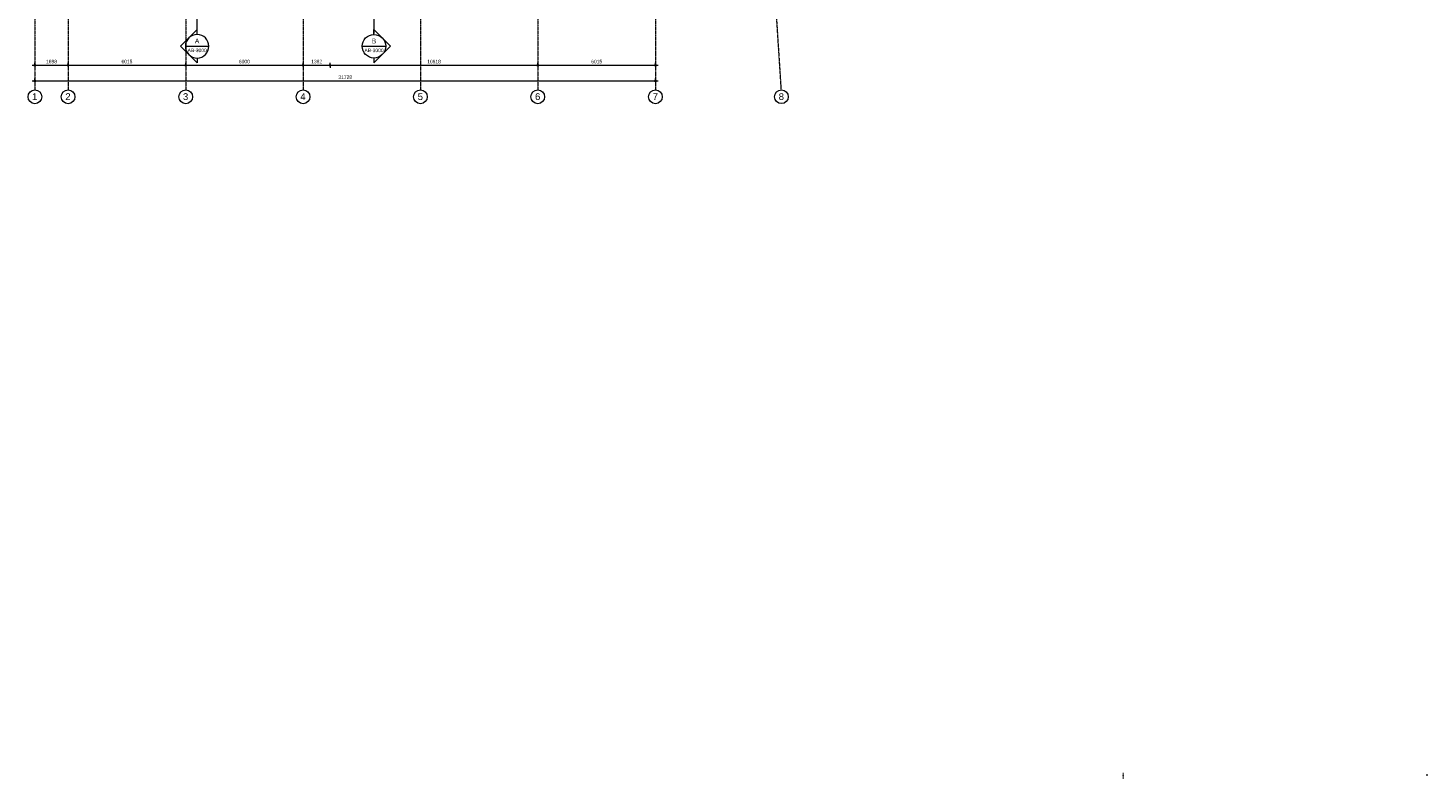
# Model space of a CAD drawing. Header units: millimetres. Extents: x 16153 to 91926, y 4686 to 113494.
# Tile 1 of 55: x 20354 to 91926, y 4686 to 42912. Entities that reach past the tile are written whole.
import ezdxf

# ---------------------------------------------------------------- set-up
doc = ezdxf.new("R2010")
doc.units = ezdxf.units.MM
for name, pattern in [('Afbreeklijn', [9, 5, -2, 0, -2]), ('ARC Grid Line', [22.225, 12.7, -3.175, 3.175, -3.175]), ('ARC Section Line', [17, 10, -3, 0, -1, 0, -3])]:
    doc.linetypes.add(name, pattern=pattern)
for name, color, linetype, lineweight in [('A--L$01A__Algemeen', 7, 'Continuous', 9), ('A--L$07A__Stramien', 1, 'Continuous', 13), ('A--LD20__DetailPenFijn', 2, 'Continuous', 15), ('A--LD30__DetailPenMiddel', 3, 'Continuous', 9), ('A--M$01A__Algemeen', 1, 'Continuous', 13), ('A--M$01A__Algemeen-100', 1, 'Continuous', 13), ('A--T$01A__Algemeen', 1, 'Continuous', 13), ('A--T$07A__Stramien', 1, 'Continuous', 13)]:
    doc.layers.add(name, color=color, linetype=linetype, lineweight=lineweight)
doc.styles.add('Arial', font='arial.ttf', dxfattribs={"height": 350})
doc.styles.add('Arial_1', font='arial.ttf', dxfattribs={"height": 250})
doc.styles.add('Arial_2', font='arial.ttf', dxfattribs={"height": 180})
doc.styles.add('Arial_3', font='arial.ttf', dxfattribs={"height": 3.5})
doc.styles.add('Arial_4', font='arial.ttf', dxfattribs={"height": 2.5})
doc.styles.add('Arial_B', font='arial.ttf', dxfattribs={"height": 3.5})
doc.dimstyles.new('00_ARC_dimension_1_8mm', dxfattribs={"dimscale": 304.8, "dimtxt": 183.646692, "dimasz": 1.049869, "dimexe": 0.426509, "dimexo": 0.0625, "dimgap": 0.164042, "dimtad": 1, "dimdec": 0, "dimzin": 0, "dimdsep": 46, "dimtxsty": 'Arial_2', "dimblk1": 'DOTSMALL', "dimblk2": 'DOTSMALL', "dimsah": 1, "dimcen": 0.09, "dimdle": 0.426509, "dimadec": 3, "dimazin": 0, "dimtfac": 1, "dimtdec": 4, "dimtix": 1, "dimtmove": 0, "dimatfit": 3, "dimfxl": 0.426509, "dimfxlon": 1, "dimtvp": 1, "dimtolj": 1, "dimtzin": 0, "dimarcsym": 2})

# ---------------------------------------------------------------- blocks, each defined once
blk = doc.blocks.new('Grid - 3_5mm-18301-AB-Begane grond')
at = {"layer": 'A--T$07A__Stramien'}
blk.add_circle((0, 0), 3.5, dxfattribs=at)
blk = doc.blocks.new('Section - Default-5518-AB-Begane grond')
at = {"layer": 'A--L$01A__Algemeen', "lineweight": 13}
for p, q in [((-6, 8.49), (-14.49, 0)), ((-6, 8.49), (2.49, 0)), ((-12, 0), (-14.49, 0)), ((0, 0), (2.49, 0))]:
    blk.add_line(p, q, dxfattribs=at)
for start, end in [(360, 180), (180, 360)]:
    blk.add_arc((-6, 0), 6, start, end, dxfattribs=at)
blk = doc.blocks.new('DIMBLOCK10-AB-Begane grond')
at = {"layer": 'A--M$01A__Algemeen-100'}
h = blk.add_hatch(color=256, dxfattribs=at)
edge = h.paths.add_edge_path()
edge.add_arc((20704, 40205), 40, 0, 360)
h = blk.add_hatch(color=256, dxfattribs=at)
edge = h.paths.add_edge_path()
edge.add_arc((52432, 40205), 40, 0, 360)
for p, q in [((20574, 40205), (52562, 40205)), ((20704, 40205), (20704, 40335)), ((20704, 40205), (20704, 40075)), ((52432, 40205), (52432, 40335)), ((52432, 40205), (52432, 40075))]:
    blk.add_line(p, q, dxfattribs=at)
for centre in [(20704, 40205), (52432, 40205)]:
    blk.add_circle(centre, 40, dxfattribs=at)
at = {"layer": 'A--M$01A__Algemeen-100', "color": 0, "insert": (36222, 40488), "char_height": 180, "width": 830.65, "attachment_point": 1, "line_spacing_factor": 0.941778, "style": 'Arial_2'}
blk.add_mtext('31728', dxfattribs=at)
blk = doc.blocks.new('_DotSmall')
at = {"color": 0, "linetype": 'ByBlock', "const_width": 0.5}
blk.add_lwpolyline([(-0.0625, 0, 1), (0.0625, 0, 1)], format="xyb", close=True, dxfattribs=at)
blk = doc.blocks.new('DIMBLOCK11-AB-Begane grond')
at = {"layer": 'A--M$01A__Algemeen-100'}
h = blk.add_hatch(color=256, dxfattribs=at)
edge = h.paths.add_edge_path()
edge.add_arc((20704, 41005), 40, 0, 360)
h = blk.add_hatch(color=256, dxfattribs=at)
edge = h.paths.add_edge_path()
edge.add_arc((22402, 41005), 40, 0, 360)
for p, q in [((20574, 41005), (22402, 41005)), ((20704, 41005), (20704, 41135)), ((20704, 41005), (20704, 40875)), ((22402, 41005), (22402, 41135)), ((22402, 41005), (22402, 40875))]:
    blk.add_line(p, q, dxfattribs=at)
for centre in [(20704, 41005), (22402, 41005)]:
    blk.add_circle(centre, 40, dxfattribs=at)
at = {"layer": 'A--M$01A__Algemeen-100', "color": 0, "insert": (21276, 41288), "char_height": 180, "width": 664.52, "attachment_point": 1, "line_spacing_factor": 0.941778, "style": 'Arial_2'}
blk.add_mtext('1698', dxfattribs=at)
blk = doc.blocks.new('DIMBLOCK12-AB-Begane grond')
at = {"layer": 'A--M$01A__Algemeen-100'}
h = blk.add_hatch(color=256, dxfattribs=at)
edge = h.paths.add_edge_path()
edge.add_arc((22402, 41005), 40, 0, 360)
h = blk.add_hatch(color=256, dxfattribs=at)
edge = h.paths.add_edge_path()
edge.add_arc((28417, 41005), 40, 0, 360)
for p, q in [((22402, 41005), (22402, 41135)), ((22402, 41005), (28417, 41005)), ((22402, 41005), (22402, 40875)), ((28417, 41005), (28417, 41135)), ((28417, 41005), (28417, 40875))]:
    blk.add_line(p, q, dxfattribs=at)
for centre in [(22402, 41005), (28417, 41005)]:
    blk.add_circle(centre, 40, dxfattribs=at)
at = {"layer": 'A--M$01A__Algemeen-100', "color": 0, "insert": (25133, 41288), "char_height": 180, "width": 664.52, "attachment_point": 1, "line_spacing_factor": 0.941778, "style": 'Arial_2'}
blk.add_mtext('6015', dxfattribs=at)
blk = doc.blocks.new('DIMBLOCK13-AB-Begane grond')
at = {"layer": 'A--M$01A__Algemeen-100'}
h = blk.add_hatch(color=256, dxfattribs=at)
edge = h.paths.add_edge_path()
edge.add_arc((28417, 41005), 40, 0, 360)
h = blk.add_hatch(color=256, dxfattribs=at)
edge = h.paths.add_edge_path()
edge.add_arc((34417, 41005), 40, 0, 360)
for p, q in [((28417, 41005), (28417, 41135)), ((28417, 41005), (34417, 41005)), ((28417, 41005), (28417, 40875)), ((34417, 41005), (34417, 41135)), ((34417, 41005), (34417, 40875))]:
    blk.add_line(p, q, dxfattribs=at)
for centre in [(28417, 41005), (34417, 41005)]:
    blk.add_circle(centre, 40, dxfattribs=at)
at = {"layer": 'A--M$01A__Algemeen-100', "color": 0, "insert": (31140, 41288), "char_height": 180, "width": 664.52, "attachment_point": 1, "line_spacing_factor": 0.941778, "style": 'Arial_2'}
blk.add_mtext('6000', dxfattribs=at)
blk = doc.blocks.new('DIMBLOCK14-AB-Begane grond')
at = {"layer": 'A--M$01A__Algemeen-100'}
h = blk.add_hatch(color=256, dxfattribs=at)
edge = h.paths.add_edge_path()
edge.add_arc((34417, 41005), 40, 0, 360)
h = blk.add_hatch(color=256, dxfattribs=at)
edge = h.paths.add_edge_path()
edge.add_arc((35799, 41005), 40, 0, 360)
for p, q in [((34417, 41005), (34417, 41135)), ((34417, 41005), (35799, 41005)), ((34417, 41005), (34417, 40875)), ((35799, 41005), (35799, 41135)), ((35799, 41005), (35799, 40875))]:
    blk.add_line(p, q, dxfattribs=at)
for centre in [(34417, 41005), (35799, 41005)]:
    blk.add_circle(centre, 40, dxfattribs=at)
at = {"layer": 'A--M$01A__Algemeen-100', "color": 0, "insert": (34831, 41288), "char_height": 180, "width": 664.52, "attachment_point": 1, "line_spacing_factor": 0.941778, "style": 'Arial_2'}
blk.add_mtext('1382', dxfattribs=at)
blk = doc.blocks.new('DIMBLOCK15-AB-Begane grond')
at = {"layer": 'A--M$01A__Algemeen-100'}
h = blk.add_hatch(color=256, dxfattribs=at)
edge = h.paths.add_edge_path()
edge.add_arc((35799, 41005), 40, 0, 360)
h = blk.add_hatch(color=256, dxfattribs=at)
edge = h.paths.add_edge_path()
edge.add_arc((46417, 41005), 40, 0, 360)
for p, q in [((35799, 41005), (35799, 41135)), ((35799, 41005), (46417, 41005)), ((35799, 41005), (35799, 40875)), ((46417, 41005), (46417, 41135)), ((46417, 41005), (46417, 40875))]:
    blk.add_line(p, q, dxfattribs=at)
for centre in [(35799, 41005), (46417, 41005)]:
    blk.add_circle(centre, 40, dxfattribs=at)
at = {"layer": 'A--M$01A__Algemeen-100', "color": 0, "insert": (40762, 41288), "char_height": 180, "width": 830.65, "attachment_point": 1, "line_spacing_factor": 0.941778, "style": 'Arial_2'}
blk.add_mtext('10618', dxfattribs=at)
blk = doc.blocks.new('DIMBLOCK16-AB-Begane grond')
at = {"layer": 'A--M$01A__Algemeen-100'}
h = blk.add_hatch(color=256, dxfattribs=at)
edge = h.paths.add_edge_path()
edge.add_arc((46417, 41005), 40, 0, 360)
h = blk.add_hatch(color=256, dxfattribs=at)
edge = h.paths.add_edge_path()
edge.add_arc((52432, 41005), 40, 0, 360)
for p, q in [((46417, 41005), (46417, 41135)), ((46417, 41005), (52562, 41005)), ((46417, 41005), (46417, 40875)), ((52432, 41005), (52432, 41135)), ((52432, 41005), (52432, 40875))]:
    blk.add_line(p, q, dxfattribs=at)
for centre in [(46417, 41005), (52432, 41005)]:
    blk.add_circle(centre, 40, dxfattribs=at)
at = {"layer": 'A--M$01A__Algemeen-100', "color": 0, "insert": (49148, 41288), "char_height": 180, "width": 664.52, "attachment_point": 1, "line_spacing_factor": 0.941778, "style": 'Arial_2'}
blk.add_mtext('6015', dxfattribs=at)

msp = doc.modelspace()

# ---------------------------------------------------------------- hatches: boundary and pattern name
at = {"layer": 'A--L$01A__Algemeen'}
for color, points in [(256, [(76356.8, 4721.7), (76356.8, 4731.7), (76331.8, 4731.7), (76331.8, 4721.7)]), (256, [(76356.8, 4708.7), (76356.8, 4718.7), (76331.8, 4718.7), (76331.8, 4708.7)]), (31, [(76356.8, 4695.8), (76356.8, 4705.8), (76331.8, 4705.8), (76331.8, 4695.8)])]:
    msp.add_hatch(color=color, dxfattribs=at).paths.add_polyline_path(points)

# ---------------------------------------------------------------- linework, layer by layer
at = {"layer": 'A--L$01A__Algemeen', "linetype": 'ARC Section Line', "lineweight": 13}
for p, q in [((38040.4, 96957.7), (38040.4, 42579.2)), ((29001.3, 42579.2), (29001.3, 57060.1))]:
    msp.add_line(p, q, dxfattribs=at)
at = {"layer": 'A--L$01A__Algemeen', "lineweight": 13}
for p, q in [((28401.3, 41979.2), (29601.3, 41979.2)), ((37440.4, 41979.2), (38640.4, 41979.2))]:
    msp.add_line(p, q, dxfattribs=at)
at = {"layer": 'A--L$07A__Stramien', "linetype": 'ARC Grid Line'}
for p, q in [((20704.3, 95686.5), (20704.3, 39745.5)), ((22402.3, 95686.5), (22402.3, 39745.5)), ((28417.3, 95686.5), (28417.3, 39745.5)), ((34417.3, 95686.5), (34417.3, 39745.5)), ((40417.3, 95686.5), (40417.3, 39745.5)), ((46417.3, 95686.5), (46417.3, 39745.5)), ((52432.3, 95686.5), (52432.3, 39745.5)), ((55259.6, 95618), (58851.6, 39745.5))]:
    msp.add_line(p, q, dxfattribs=at)
at = {"layer": 'A--LD20__DetailPenFijn', "lineweight": 20}
for p, q in [((76356.8, 4731.7), (76331.8, 4731.7)), ((76331.8, 4731.7), (76331.8, 4721.7)), ((76331.8, 4721.7), (76356.8, 4721.7)), ((76356.8, 4718.7), (76331.8, 4718.7)), ((76331.8, 4718.7), (76331.8, 4708.7)), ((76331.8, 4708.7), (76356.8, 4708.7)), ((76356.8, 4705.8), (76331.8, 4705.8)), ((76331.8, 4705.8), (76331.8, 4695.8)), ((76331.8, 4695.8), (76356.8, 4695.8)), ((76356.8, 4721.7), (76356.8, 4731.7)), ((76356.8, 4708.7), (76356.8, 4718.7)), ((76356.8, 4695.8), (76356.8, 4705.8))]:
    msp.add_line(p, q, dxfattribs=at)
at = {"layer": 'A--LD30__DetailPenMiddel', "linetype": 'Afbreeklijn', "lineweight": 100}
msp.add_line((76331.8, 4687.7), (76356.8, 4687.7), dxfattribs=at)

# ---------------------------------------------------------------- block references
at = {"layer": 'A--L$01A__Algemeen', "lineweight": 13, "xscale": 99.99999999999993, "yscale": 99.99999999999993, "zscale": 99.99999999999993, "rotation": 90}
msp.add_blockref('Section - Default-5518-AB-Begane grond', (29001.3, 42579.2), dxfattribs=at)
at = {"layer": 'A--L$01A__Algemeen', "lineweight": 13, "extrusion": (0, 0, -1), "xscale": 99.99999999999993, "yscale": 99.99999999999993, "zscale": 99.99999999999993, "rotation": 90.00000000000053}
msp.add_blockref('Section - Default-5518-AB-Begane grond', (-38040.4, 42579.2), dxfattribs=at)
at = {"layer": 'A--T$07A__Stramien'}
for p, xscale, yscale, zscale, rotation in [((20704.3, 39395.5), 99.99999999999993, 99.99999999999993, 99.99999999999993, 180), ((22402.3, 39395.5), 99.99999999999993, 99.99999999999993, 99.99999999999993, 180), ((28417.3, 39395.5), 99.99999999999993, 99.99999999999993, 99.99999999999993, 180), ((34417.3, 39395.5), 99.99999999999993, 99.99999999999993, 99.99999999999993, 180), ((40417.3, 39395.5), 99.99999999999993, 99.99999999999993, 99.99999999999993, 180), ((46417.3, 39395.5), 99.99999999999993, 99.99999999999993, 99.99999999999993, 180), ((52432.3, 39395.5), 99.99999999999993, 99.99999999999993, 99.99999999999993, 180), ((58874, 39396.3), 99.99999999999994, 99.99999999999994, 99.99999999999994, 183.6783803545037)]:
    msp.add_blockref('Grid - 3_5mm-18301-AB-Begane grond', p, dxfattribs=dict(at, xscale=xscale, yscale=yscale, zscale=zscale, rotation=rotation))

# ---------------------------------------------------------------- texts
at = {"layer": 'A--L$01A__Algemeen', "lineweight": 13, "attachment_point": 1}
for s, insert, char_height, width, style in [('A', (28882.2, 42373.7), 250, 280.591, 'Arial_1'), ('B', (37921.4, 42373.7), 250, 280.591, 'Arial_1'), ('AB-3000', (28515.2, 41858.4), 180, 1170.464, 'Arial_2'), ('AB-3000', (37554.4, 41858.4), 180, 1170.464, 'Arial_2')]:
    msp.add_mtext(s, dxfattribs=dict(at, insert=insert, char_height=char_height, width=width, style=style))
at = {"layer": 'A--T$01A__Algemeen', "color": 7, "attachment_point": 1}
for s, insert, char_height, width, style in [('Legenda AB', (76331.9, 4742), 3.5, 33.27, 'Arial_3'), ('vtw scope', (76358.2, 4702), 2.5, 18.84, 'Arial_4'), ('scope regio', (76358.2, 4689), 2.5, 21.886, 'Arial_4'), ('in scope', (76358.2, 4728), 2.5, 15.633, 'Arial_4'), ('uit scope', (76358.2, 4715), 2.5, 16.835, 'Arial_4'), ('\\LAlle maatvoering in het werk te controleren', (91829.6, 4741.8), 3.5, 123.781, 'Arial_B')]:
    msp.add_mtext(s, dxfattribs=dict(at, insert=insert, char_height=char_height, width=width, style=style))
at = {"layer": 'A--T$07A__Stramien', "char_height": 350, "width": 336.709, "attachment_point": 1, "style": 'Arial'}
for s, insert in [('1', (20561.9, 39579.4)), ('2', (22259.9, 39579.4)), ('3', (28274.9, 39579.4)), ('4', (34274.9, 39579.4)), ('5', (40274.9, 39579.4)), ('6', (46274.9, 39579.4)), ('7', (52289.9, 39579.4)), ('8', (58731.5, 39580.2))]:
    msp.add_mtext(s, dxfattribs=dict(at, insert=insert))

# ---------------------------------------------------------------- dimensions: what is measured, and where the dimension line sits
at = {"layer": 'A--M$01A__Algemeen'}
for base, p1, p2, override, picture, middle in [((22402.3, 41004.8), (20704.3, 41134.8), (22402.3, 41134.8), {"dimpost": '<>', "dimfxl": 1698}, 'DIMBLOCK11-AB-Begane grond', (21553.3, 41146.7)), ((28417.3, 41004.8), (22402.3, 41134.8), (28417.3, 41134.8), {"dimpost": '<>', "dimfxl": 6015}, 'DIMBLOCK12-AB-Begane grond', (25409.8, 41146.7)), ((34417.3, 41004.8), (28417.3, 41134.8), (34417.3, 41134.8), {"dimpost": '<>', "dimfxl": 6000}, 'DIMBLOCK13-AB-Begane grond', (31417.3, 41146.7)), ((35799.3, 41004.8), (34417.3, 41134.8), (35799.3, 41134.8), {"dimpost": '<>', "dimfxl": 1382}, 'DIMBLOCK14-AB-Begane grond', (35108.3, 41146.8)), ((46417.3, 41004.8), (35799.3, 41134.8), (46417.3, 41134.8), {"dimpost": '<>', "dimfxl": 10618}, 'DIMBLOCK15-AB-Begane grond', (41108.3, 41146.7)), ((52432.3, 41004.8), (46417.3, 41134.8), (52432.3, 41134.8), {"dimpost": '<>', "dimfxl": 6015}, 'DIMBLOCK16-AB-Begane grond', (49424.8, 41146.7)), ((52432.3, 40204.8), (20704.3, 40334.8), (52432.3, 40334.8), {"dimpost": '<>', "dimfxl": 31728}, 'DIMBLOCK10-AB-Begane grond', (36568.3, 40346.8))]:
    dim = msp.add_linear_dim(base=base, p1=p1, p2=p2, dimstyle='00_ARC_dimension_1_8mm', override=override, dxfattribs=at)
    dim.commit()
    dim.dimension.update_dxf_attribs({"geometry": picture, "text_midpoint": middle})

doc.saveas('drawing.dxf')
